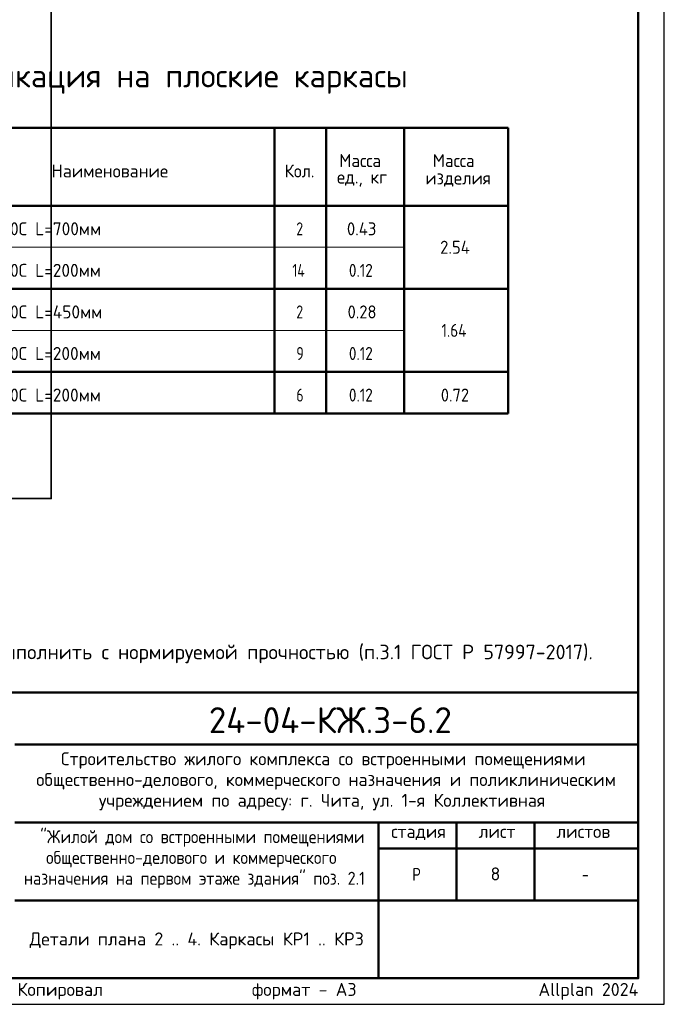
# Model space of a CAD drawing. Header units: millimetres. Extents: x 0 to 42000, y 0 to 29700.
# Tile 5 of 6: x 29594 to 42000, y 0 to 18951. Entities that reach past the tile are written whole.
import ezdxf

# ---------------------------------------------------------------- set-up
doc = ezdxf.new("R2010")
doc.units = ezdxf.units.MM
for name, color, linetype, lineweight in [('Standard', 7, 'Continuous', 25), ('Надписи', 7, 'Continuous', 25), ('Общий01', 7, 'Continuous', 13)]:
    doc.layers.add(name, color=color, linetype=linetype, lineweight=lineweight)
doc.styles.add('ISOCPEUR', font='txt')

msp = doc.modelspace()

# ---------------------------------------------------------------- linework, layer by layer
at = {"layer": 'Standard', "color": 7, "linetype": 'Continuous', "lineweight": 50, "transparency": 33554687}
for p, q in [((24995, 16871), (38995, 16871)), ((34495, 16871), (34495, 11371)), ((35495, 16871), (35495, 11371)), ((36995, 16871), (36995, 11371)), ((38995, 16871), (38995, 15371)), ((24995, 15371), (38995, 15371)), ((24995, 15371), (38995, 15371)), ((38995, 15371), (38995, 11371)), ((24995, 13771), (38995, 13771)), ((24995, 12171), (38995, 12171)), ((24995, 11371), (38995, 11371)), ((23000, 6000), (41500, 6000)), ((29500, 5000), (41500, 5000)), ((29500, 3500), (41500, 3500)), ((36500, 2000), (36500, 3500)), ((38000, 2000), (38000, 3500)), ((39500, 2000), (39500, 3500)), ((36500, 3000), (41500, 3000)), ((29500, 2000), (41500, 2000)), ((36500, 500), (36500, 2000)), ((36500, 500), (36500, 2000))]:
    msp.add_line(p, q, dxfattribs=at)
at = {"layer": 'Standard', "color": 7, "linetype": 'Continuous', "lineweight": 25, "transparency": 33554687}
for p, q in [((41500, 500), (41500, 6000)), ((23000, 500), (41500, 500)), ((23000, 500), (41500, 500)), ((23000, 500), (41500, 500))]:
    msp.add_line(p, q, dxfattribs=at)
msp.add_lwpolyline([(0, 0), (42000, 0), (42000, 29700), (0, 29700), (0, 0)], close=True, dxfattribs=at)
at = {"layer": 'Standard', "color": 7, "linetype": 'Continuous', "lineweight": 50, "transparency": 33554687}
msp.add_lwpolyline([(2000, 29200), (41500, 29200), (41500, 500), (2000, 500), (2000, 29200)], close=True, dxfattribs=at)
at = {"layer": 'Standard', "color": 7, "linetype": 'Continuous', "lineweight": 35, "transparency": 33554687}
msp.add_lwpolyline([(30201, 29200), (2000, 29200), (2000, 9735), (30201, 9735), (30201, 29200)], dxfattribs=at)
at = {"layer": 'Standard', "color": 7, "linetype": 'Continuous', "lineweight": 13, "transparency": 33554687}
msp.add_lwpolyline([(21222, 29200), (21222, 500), (41500, 500), (41500, 29200), (21222, 29200)], dxfattribs=at)
at = {"layer": 'Standard', "color": 7, "linetype": 'Continuous', "lineweight": 25, "transparency": 33554687}
msp.add_lwpolyline([(41500, 6000), (23000, 6000), (23000, 500), (41500, 500), (41500, 6000)], dxfattribs=at)
at = {"layer": 'Общий01', "color": 7, "linetype": 'Continuous', "lineweight": 13, "transparency": 33554687}
for p, q in [((26995, 14571), (36995, 14571)), ((26995, 12971), (36995, 12971))]:
    msp.add_line(p, q, dxfattribs=at)

# ---------------------------------------------------------------- texts
at = {"layer": 'Standard', "color": 7, "linetype": 'Continuous', "lineweight": 50, "transparency": 33554687, "attachment_point": 7, "style": 'ISOCPEUR'}
for s, insert, char_height, width in [('\\W0.99;Спецификация на плоские каркасы', (27022, 17525), 450, 10162.52), ('\\W0.98;24-04-КЖ.3-6.2', (33235, 5218), 500, 5041.59)]:
    msp.add_mtext(s, dxfattribs=dict(at, insert=insert, char_height=char_height, width=width))
at = {"layer": 'Standard', "color": 7, "linetype": 'Continuous', "lineweight": 25, "transparency": 33554687, "char_height": 250, "style": 'ISOCPEUR'}
for s, insert, width, attachment_point in [('\\W0.95;Масса', (35744, 16114), 1043.43, 7), ('\\W0.95;Масса', (37544, 16114), 1043.43, 7), ('\\W0.98;Наименование', (30207, 15914), 2320.66, 7), ('\\W0.93;Кол.', (34694, 15914), 740.18, 7), ('\\W0.95;ед., кг', (35701, 15739), 1130.87, 7), ('\\W0.96;изделия', (37401, 15739), 1331.45, 7), ('\\W0.97;Ø10 А500С L=700мм', (28196, 14801), 3169.44, 7), ('\\W0.78;2', (34917, 14801), 272.01, 7), ('\\W0.93;0.43', (35892, 14801), 740.2, 7), ('\\W0.93;2.54', (37686, 14446), 740.18, 7), ('\\W0.97;Ø10 А500С L=200мм', (28196, 14001), 3169.44, 7), ('\\W0.76;14', (34842, 14001), 420.46, 7), ('\\W0.85;0.12', (35930, 14001), 655.33, 7), ('\\W0.97;Ø10 А500С L=450мм', (28196, 13201), 3194.52, 7), ('\\W0.78;2', (34917, 13201), 272.01, 7), ('\\W0.92;0.28', (35905, 13201), 714.77, 7), ('\\W0.85;1.64', (37711, 12846), 681.1, 7), ('\\W0.97;Ø10 А500С L=200мм', (28196, 12401), 3169.44, 7), ('\\W0.78;9', (34917, 12401), 272.01, 7), ('\\W0.85;0.12', (35930, 12401), 655.33, 7), ('\\W0.97;Ø10 А500С L=200мм', (28196, 11601), 3169.44, 7), ('\\W0.78;6', (34917, 11601), 272.01, 7), ('\\W0.85;0.12', (35930, 11601), 655.33, 7), ('\\W0.92;0.72', (37699, 11601), 714.78, 7), ('\\W0.99;Строительство жилого комплекса со встроенными помещениями', (30388, 4533), 10343.94, 7), ('\\W0.99;общественно-делового, коммерческого назначения и поликлиническим', (29912, 4133), 11292.27, 7), ('\\W0.99;учреждением по адресу: г. Чита, ул. 1-я Коллективная', (31119, 3733), 8881.18, 7), ('\\W0.90;"Жилой дом со встроенными помещениями', (29989, 3033), 6132.5, 7), ('\\W0.90;общественно-делового и коммерческого', (30102, 2633), 5904.56, 7), ('\\W0.99;стадия    лист     листов', (36743, 3162), 4372.59, 7), ('\\W0.90;назначения на первом этаже здания" поз. 2.1', (29676, 2233), 6756.08, 7), ('\\W0.80;Р', (37150, 2375), 299.85, 7), ('\\W0.78;-', (40412, 2375), 271.99, 7), ('\\A1;{\\fISOCPEUR|i0|b0;\\H250.000000;\\W1.000000;\\C7;Детали плана 2 .. 4. Каркасы КР1 .. КР3}\\P', (33000, 1383), 6573.09, 2)]:
    msp.add_mtext(s, dxfattribs=dict(at, insert=insert, width=width, attachment_point=attachment_point))
at = {"layer": 'Standard', "color": 7, "linetype": 'Continuous', "lineweight": 13, "transparency": 33554687, "insert": (23000, 6743), "char_height": 280, "width": 17707.8, "attachment_point": 4, "style": 'ISOCPEUR'}
msp.add_mtext('\\A1;{\\fISOCPEUR|i0|b0;\\H279.999995;\\W1.000000;\\C7;1. Сварку типа К1-Кт необходимо выполнить с нормируемой прочностью (п.3.1 ГОСТ Р 57997-2017).}\\P', dxfattribs=at)
at = {"layer": 'Standard', "color": 8, "linetype": 'Continuous', "lineweight": 13, "transparency": 33554687, "insert": (41500, 248), "char_height": 250, "width": 11749.46, "attachment_point": 6, "style": 'ISOCPEUR'}
msp.add_mtext('\\A1;{\\fISOCPEUR|i0|b0;\\H250.000000;\\W1.000000;\\C8;Копировал                  формат - А3                      Allplan 2024}\\P', dxfattribs=at)
at = {"layer": 'Надписи', "color": 7, "linetype": 'Continuous', "lineweight": 13, "transparency": 33554687, "insert": (38750, 2510), "char_height": 250, "width": 272.22, "attachment_point": 5, "style": 'ISOCPEUR'}
msp.add_mtext('\\A1;{\\fISOCPEUR|i0|b0;\\H250.000000;\\W1.000000;\\C7;8}\\P', dxfattribs=at)

doc.saveas('drawing.dxf')
